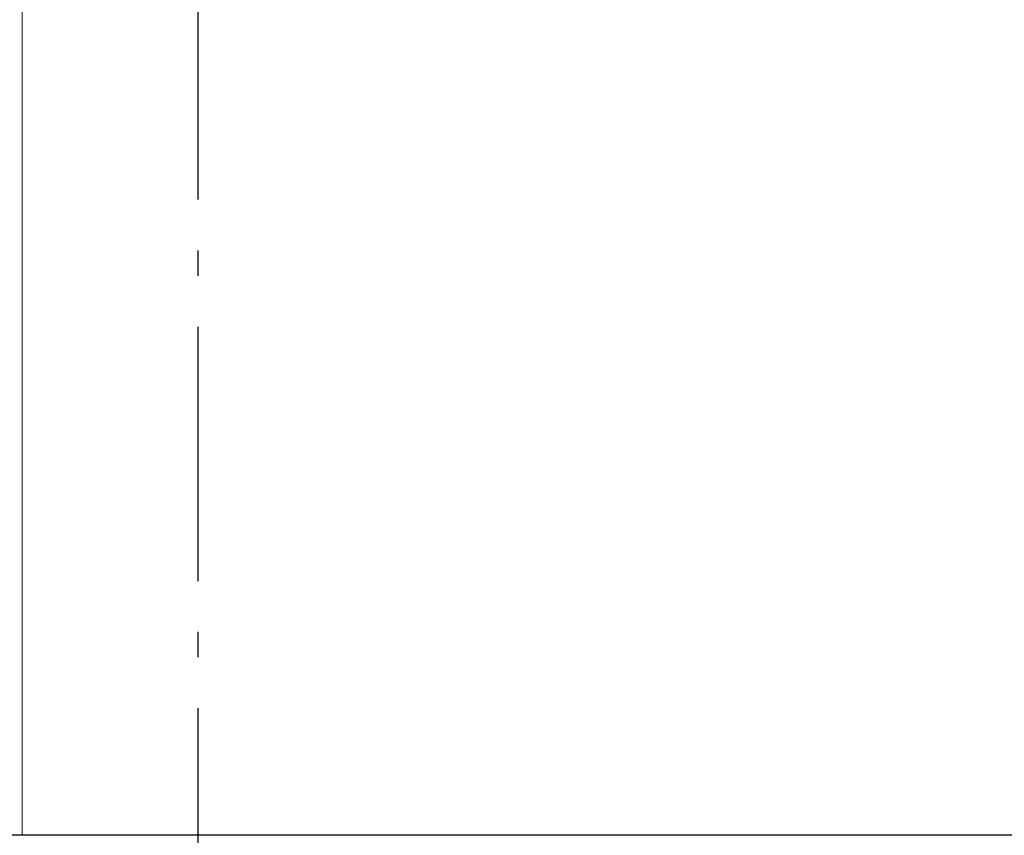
# Model space of a CAD drawing. Header units: millimetres. Extents: x -8544 to 51179, y -2070 to 23603.
# Tile 61 of 190: x 8067 to 10003, y 6850 to 8454. Entities that reach past the tile are written whole.
import ezdxf
from ezdxf.enums import TextEntityAlignment as Align

# ---------------------------------------------------------------- set-up
doc = ezdxf.new("R2010")
doc.units = ezdxf.units.MM
doc.header["$LTSCALE"] = 0.5
doc.header["$MEASUREMENT"] = 0
doc.linetypes.add('Akselinje', pattern=[1500, 1000, -200, 100, -200])
doc.linetypes.add('PLINE', pattern=[0])
doc.layers.add('236- Innvendig kledning og overflate(Nye konstruksjoner)', color=7, linetype='Continuous', lineweight=0)
for name, color, linetype in [('242- Ikke-bærende innervegger (Skravur)(Nye konstruksjoner)', 7, 'Continuous'), ('251- Frittbærende dekker', 7, 'Continuous'), ('82-- Modullinjer', 7, 'Continuous')]:
    doc.layers.add(name, color=color, linetype=linetype)
doc.styles.add('GENERATED_STYLE_1', font='arial.ttf')

# ---------------------------------------------------------------- blocks, each defined once
blk = doc.blocks.new('Standard grid marker[5]', base_point=(8416.9, 12550))
at = {"layer": '82-- Modullinjer', "linetype": 'Akselinje'}
blk.add_line((8416.9, 12350), (8416.9, 1550), dxfattribs=at)
at = {"layer": '82-- Modullinjer', "style": 'GENERATED_STYLE_1'}
for tag, p in [('AC_MarkerText_1_0', (8416.9, 12887.5)), ('AC_MarkerText_1_1', (8416.9, 1187.5))]:
    blk.add_attdef(tag, text='', height=175, rotation=360, dxfattribs=at).set_placement(p, align=Align.TOP_CENTER)

msp = doc.modelspace()

# ---------------------------------------------------------------- hatches: boundary and pattern name
at = {"layer": '242- Ikke-bærende innervegger (Skravur)(Nye konstruksjoner)', "linetype": 'Continuous'}
h = msp.add_hatch(dxfattribs=at)
h.set_pattern_fill('Gips', color=256, style=0, pattern_type=2)
h.set_pattern_definition([(270, (0, 0), (86.60254, 0), [0, -50]), (270, (43.3, -25), (86.60254, 0), [0, -50])])
h.paths.add_polyline_path([(8059.4, 6850), (8071.9, 6850), (8071.9, 9853.5), (8059.4, 9853.5)])

# ---------------------------------------------------------------- linework, layer by layer
at = {"layer": '236- Innvendig kledning og overflate(Nye konstruksjoner)', "linetype": 'PLINE'}
msp.add_line((8071.9, 9689.6), (8071.9, 6850), dxfattribs=at)
at = {"layer": '251- Frittbærende dekker', "linetype": 'PLINE'}
msp.add_line((11954.4, 6850), (8071.9, 6850), dxfattribs=at)
at = {"layer": '251- Frittbærende dekker', "linetype": 'PLINE', "flags": 128}
msp.add_lwpolyline([(8071.9, 6850), (8059.4, 6850), (8046.9, 6850), (7946.9, 6850), (7934.4, 6850), (7921.9, 6850)], dxfattribs=at)

# ---------------------------------------------------------------- block references
at = {"layer": '82-- Modullinjer', "linetype": 'PLINE'}
msp.add_blockref('Standard grid marker[5]', (8416.9, 12550), dxfattribs=at)

doc.saveas('drawing.dxf')
